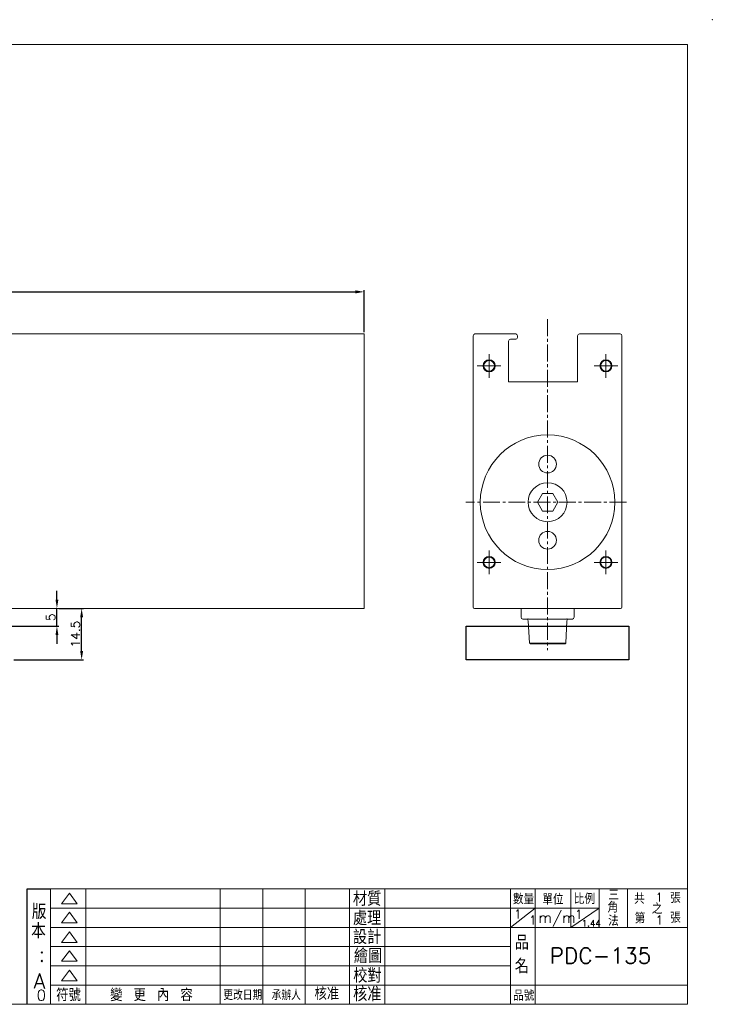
# Model space of a CAD drawing. Extents: x -2045 to 651, y 128 to 888.
# Tile 2 of 9: x -1821 to -1625, y 149 to 427. Entities that reach past the tile are written whole.
import ezdxf

# ---------------------------------------------------------------- set-up
doc = ezdxf.new("R2010")
doc.units = 0
doc.header["$LTSCALE"] = 0.5
doc.header["$MEASUREMENT"] = 0
doc.linetypes.add('CENTER', pattern=[50.8, 31.75, -6.35, 6.35, -6.35])
doc.linetypes.add('CENTER2', pattern=[28.575, 19.05, -3.175, 3.175, -3.175])
doc.layers.get('0').update_dxf_attribs({"linetype": 'CONTINUOUS'})
doc.layers.get('DEFPOINTS').update_dxf_attribs({"linetype": 'CONTINUOUS'})
doc.layers.add('CENTER', color=3, linetype='CENTER2')
doc.styles.add('007', font='txt.shx', dxfattribs={"bigfont": 'chineset.shx'})
doc.styles.get("Standard").update_dxf_attribs({"font": 'txt.shx', "bigfont": 'chineset.shx'})
doc.dimstyles.new('A4', dxfattribs={"dimtxt": 2.5, "dimasz": 2.5, "dimexe": 0.5, "dimexo": 0.5, "dimgap": 0.5, "dimtad": 1, "dimdsep": 46, "dimtxsty": '007', "dimcen": 2.5, "dimclrd": 3, "dimclre": 3, "dimclrt": 3, "dimazin": 2, "dimtfac": 1, "dimtmove": 0, "dimatfit": 3, "dimfxl": 0, "dimtolj": 1, "dimtzin": 0, "dimlwd": -1, "dimlwe": -1, "dimarcsym": 0})

# ---------------------------------------------------------------- blocks, each defined once
blk = doc.blocks.new('*D4')
at = {"color": 3}
for p, q in [((-1810.5, 263.58), (-1810.5, 266.08)), ((-1810.5, 256.08), (-1810.5, 261.08)), ((-1823.57, 256.08), (-1810, 256.08)), ((-1810.5, 253.58), (-1810.5, 251.08))]:
    blk.add_line(p, q, dxfattribs=at)
for points in [[(-1810.91, 263.58), (-1810.08, 263.58), (-1810.5, 261.08)], [(-1810.91, 253.58), (-1810.08, 253.58), (-1810.5, 256.08)]]:
    blk.add_solid(points, dxfattribs=at)
at = {"layer": 'DEFPOINTS', "color": 0}
for p in [(-1810.5, 261.08), (-1810.5, 261.08), (-1824.07, 256.08)]:
    blk.add_point(p, dxfattribs=at)
at = {"color": 3, "insert": (-1812.25, 258.58), "char_height": 2.5, "attachment_point": 5, "rotation": 90, "style": '007'}
blk.add_mtext('\\A1;5', dxfattribs=at)
blk = doc.blocks.new('*D5')
at = {"color": 3}
for p, q in [((-1810, 261.08), (-1803.02, 261.08)), ((-1803.52, 249.08), (-1803.52, 258.58)), ((-1822.67, 246.58), (-1803.02, 246.58))]:
    blk.add_line(p, q, dxfattribs=at)
for points in [[(-1803.94, 258.58), (-1803.1, 258.58), (-1803.52, 261.08)], [(-1803.94, 249.08), (-1803.1, 249.08), (-1803.52, 246.58)]]:
    blk.add_solid(points, dxfattribs=at)
at = {"layer": 'DEFPOINTS', "color": 0}
for p in [(-1810.5, 261.08), (-1803.52, 261.08), (-1823.17, 246.58)]:
    blk.add_point(p, dxfattribs=at)
at = {"color": 3, "insert": (-1805.27, 253.83), "char_height": 2.5, "attachment_point": 5, "rotation": 90, "style": '007'}
blk.add_mtext('\\A1;14.5', dxfattribs=at)
blk = doc.blocks.new('*D6')
at = {"color": 3}
for p, q in [((-1934.17, 339.08), (-1934.17, 350.97)), ((-1931.67, 350.47), (-1726.17, 350.47)), ((-1723.67, 339.08), (-1723.67, 350.97))]:
    blk.add_line(p, q, dxfattribs=at)
for points in [[(-1931.67, 350.89), (-1931.67, 350.05), (-1934.17, 350.47)], [(-1726.17, 350.89), (-1726.17, 350.05), (-1723.67, 350.47)]]:
    blk.add_solid(points, dxfattribs=at)
at = {"layer": 'DEFPOINTS', "color": 0}
for p in [(-1723.67, 350.47), (-1934.17, 338.58), (-1723.67, 338.58)]:
    blk.add_point(p, dxfattribs=at)
at = {"color": 3, "insert": (-1828.92, 352.22), "char_height": 2.5, "attachment_point": 5, "style": '007'}
blk.add_mtext('\\A1;210.5', dxfattribs=at)
blk = doc.blocks.new('A$C5B1C79B2')
at = {"color": 0}
for p, q in [((99.97, 42.57), (106.5, 42.57)), ((99.97, 10), (99.97, 42.57))]:
    blk.add_line(p, q, dxfattribs=at)
for s, p in [('版', (101.21, 34.06)), ('本 ', (101.02, 28.61)), (':', (103.15, 22.02)), ('A', (101.76, 14.49))]:
    blk.add_text(s, height=4.2, dxfattribs=at).set_placement(p)

msp = doc.modelspace()

# ---------------------------------------------------------------- linework, layer by layer
at = {"color": 0, "lineweight": 15}
for p, q in [((-1632.348, 420.32), (-2038.348, 420.32)), ((-1812.348, 181.874), (-1632.348, 181.874)), ((-1812.348, 149.302), (-1812.348, 181.874)), ((-1802.348, 149.302), (-1802.348, 181.874)), ((-1764.348, 149.302), (-1764.348, 181.874)), ((-1764.348, 149.302), (-1764.348, 181.874)), ((-1752.348, 149.302), (-1752.348, 181.874)), ((-1752.348, 149.302), (-1752.348, 181.874)), ((-1740.348, 149.302), (-1740.348, 181.874)), ((-1740.348, 149.302), (-1740.348, 181.874)), ((-1727.848, 149.302), (-1727.848, 181.874)), ((-1727.848, 149.302), (-1727.848, 181.874)), ((-1717.848, 149.302), (-1717.848, 181.874)), ((-1682.348, 149.302), (-1682.348, 181.874)), ((-1675.348, 149.302), (-1675.348, 181.874)), ((-1665.348, 171.018), (-1665.348, 181.874)), ((-1657.348, 171.018), (-1657.348, 181.874)), ((-1649.348, 171.018), (-1649.348, 181.874)), ((-1806.988, 180.665), (-1809.238, 177.665)), ((-1804.738, 177.665), (-1806.988, 180.665)), ((-1812.348, 176.446), (-1657.348, 176.446)), ((-1809.238, 177.665), (-1804.738, 177.665)), ((-1806.988, 175.331), (-1809.238, 172.331)), ((-1804.738, 172.331), (-1806.988, 175.331)), ((-1675.348, 176.446), (-1682.348, 171.018)), ((-1657.348, 176.446), (-1665.348, 171.018)), ((-1812.348, 171.018), (-1632.348, 171.018)), ((-1809.238, 172.331), (-1804.738, 172.331)), ((-1806.988, 169.776), (-1809.238, 166.776)), ((-1804.738, 166.776), (-1806.988, 169.776)), ((-1682.348, 165.586), (-1812.348, 165.586)), ((-1809.238, 166.776), (-1804.738, 166.776)), ((-1806.988, 164.442), (-1809.238, 161.442)), ((-1804.738, 161.442), (-1806.988, 164.442)), ((-1809.238, 161.442), (-1804.738, 161.442)), ((-1682.348, 160.158), (-1812.348, 160.158)), ((-1806.988, 158.91), (-1809.238, 155.91)), ((-1804.738, 155.91), (-1806.988, 158.91)), ((-1809.238, 155.91), (-1804.738, 155.91)), ((-1632.348, 154.73), (-1812.348, 154.73)), ((-2038.348, 149.302), (-1632.348, 149.302))]:
    msp.add_line(p, q, dxfattribs=at)
at = {"color": 0, "lineweight": 15, "ltscale": 20}
msp.add_line((-1632.348, 420.32), (-1632.348, 149.302), dxfattribs=at)
at = {"lineweight": 18}
for p, q in [((-1723.671, 338.577), (-1934.171, 338.577)), ((-1692.893, 261.477), (-1692.893, 338.078)), ((-1680.893, 338.578), (-1692.393, 338.578)), ((-1650.893, 261.478), (-1650.893, 338.078)), ((-1663.393, 325.078), (-1682.893, 325.078)), ((-1674.78, 291.08), (-1673.337, 293.58)), ((-1670.45, 293.58), (-1673.337, 293.58)), ((-1670.45, 293.58), (-1669.006, 291.08)), ((-1674.78, 291.08), (-1673.337, 288.58)), ((-1670.45, 288.58), (-1669.006, 291.08)), ((-1670.45, 288.58), (-1673.337, 288.58)), ((-1857.071, 261.077), (-1723.671, 261.077))]:
    msp.add_line(p, q, dxfattribs=at)
at = {"linetype": 'Continuous', "lineweight": 18}
for p, q in [((-1723.671, 338.577), (-1723.671, 261.077)), ((-1651.293, 261.078), (-1692.523, 261.078))]:
    msp.add_line(p, q, dxfattribs=at)
at = {"color": 0, "lineweight": 18}
for p, q in [((-1682.893, 336.578), (-1682.893, 325.078)), ((-1680.393, 338.078), (-1680.393, 337.578)), ((-1663.393, 338.078), (-1663.393, 325.078)), ((-1723.671, 291.077), (-1723.671, 309.577)), ((-1723.671, 291.077), (-1723.671, 309.577)), ((-1723.671, 291.077), (-1723.671, 309.577)), ((-1723.671, 291.077), (-1723.671, 309.577))]:
    msp.add_line(p, q, dxfattribs=at)
at = {"color": 0, "lineweight": 18, "ltscale": 20}
for p, q in [((-1680.893, 337.078), (-1682.393, 337.078)), ((-1651.393, 338.578), (-1662.893, 338.578)), ((-1679.393, 261.078), (-1679.393, 258.578)), ((-1664.393, 261.078), (-1664.393, 258.578))]:
    msp.add_line(p, q, dxfattribs=at)
at = {"color": 7, "linetype": 'Continuous', "lineweight": 18}
for p, q in [((-1677.868, 258.078), (-1678.893, 258.078)), ((-1677.037, 251.277), (-1677.368, 257.604)), ((-1666.418, 257.604), (-1666.75, 251.277)), ((-1664.893, 258.078), (-1665.919, 258.078)), ((-1676.826, 251.196), (-1677.037, 251.395)), ((-1677.037, 251.277), (-1666.75, 251.277)), ((-1666.96, 251.078), (-1676.826, 251.078)), ((-1666.96, 251.078), (-1666.75, 251.277))]:
    msp.add_line(p, q, dxfattribs=at)
at = {"lineweight": 18, "ltscale": 20}
for p, q in [((-1665.919, 258.078), (-1677.868, 258.078)), ((-1677.532, 258.078), (-1677.393, 258.078)), ((-1677.386, 257.937), (-1677.393, 258.078)), ((-1666.255, 258.078), (-1666.393, 258.078))]:
    msp.add_line(p, q, dxfattribs=at)
msp.add_lwpolyline([(-1694.893, 256.077), (-1648.893, 256.077), (-1648.893, 246.577), (-1694.893, 246.577)], close=True)
for centre, radius in [((-1688.393, 329.578), 1.7), ((-1688.393, 329.578), 1.5), ((-1655.393, 329.578), 1.7), ((-1655.393, 329.578), 1.5), ((-1688.393, 274.078), 1.7), ((-1688.393, 274.078), 1.5), ((-1655.393, 274.078), 1.7), ((-1655.393, 274.078), 1.5)]:
    msp.add_circle(centre, radius, dxfattribs=at)
at = {"lineweight": 18}
for centre, radius in [((-1671.893, 291.08), 18.998), ((-1671.893, 301.83), 2.5), ((-1671.893, 301.83), 2.5), ((-1671.893, 291.08), 5.503), ((-1671.893, 280.33), 2.5), ((-1671.893, 280.33), 2.5)]:
    msp.add_circle(centre, radius, dxfattribs=at)
at = {"color": 0, "lineweight": 18}
for centre, start, end in [((-1692.393, 338.078), 90, 180), ((-1682.393, 336.578), 90, 180), ((-1662.893, 338.078), 90, 180), ((-1651.393, 338.078), 0, 90)]:
    msp.add_arc(centre, 0.5, start, end, dxfattribs=at)
at = {"color": 0, "lineweight": 18, "ltscale": 20}
for centre, start, end in [((-1680.893, 338.078), 0, 90), ((-1680.893, 337.578), 270, 0)]:
    msp.add_arc(centre, 0.5, start, end, dxfattribs=at)
at = {"lineweight": 18}
for centre, start, end in [((-1692.493, 261.477), 180, 270), ((-1692.493, 261.477), 180, 270), ((-1651.293, 261.478), 270, 0), ((-1651.293, 261.478), 270, 0)]:
    msp.add_arc(centre, 0.4, start, end, dxfattribs=at)
at = {"lineweight": 18, "ltscale": 20}
for centre, start, end in [((-1678.893, 258.578), 180, 270), ((-1664.893, 258.578), 270, 0)]:
    msp.add_arc(centre, 0.5, start, end, dxfattribs=at)
at = {"color": 7, "linetype": 'Continuous', "lineweight": 18}
for centre, start, end in [((-1677.868, 257.578), 3, 90), ((-1677.868, 257.578), 3, 90), ((-1665.919, 257.578), 90, 177), ((-1665.919, 257.578), 90, 177)]:
    msp.add_arc(centre, 0.5, start, end, dxfattribs=at)
at = {"color": 0, "lineweight": 20}
msp.add_point((-1625.348, 427.32), dxfattribs=at)
msp.add_point((-1625.348, 427.32), dxfattribs=at)
at = {"lineweight": 18, "ltscale": 20}
for p in [(-1677.393, 258.078), (-1677.393, 258.078), (-1666.393, 258.078)]:
    msp.add_point(p, dxfattribs=at)
at = {"layer": 'CENTER', "color": 0, "lineweight": 18, "ltscale": 0.5}
for p, q in [((-1671.893, 342.72), (-1671.893, 249.339)), ((-1671.893, 342.72), (-1671.893, 249.339)), ((-1649.635, 291.08), (-1694.977, 291.08)), ((-1649.635, 291.08), (-1694.977, 291.08))]:
    msp.add_line(p, q, dxfattribs=at)
at = {"layer": 'CENTER', "color": 0, "linetype": 'CENTER', "lineweight": 18, "ltscale": 0.5}
for p, q in [((-1688.393, 332.922), (-1688.393, 326.234)), ((-1655.393, 332.922), (-1655.393, 326.234)), ((-1685.049, 329.578), (-1691.737, 329.578)), ((-1658.737, 329.578), (-1652.049, 329.578)), ((-1688.393, 277.422), (-1688.393, 270.734)), ((-1655.393, 277.422), (-1655.393, 270.734)), ((-1685.049, 274.078), (-1691.737, 274.078)), ((-1658.737, 274.078), (-1652.049, 274.078))]:
    msp.add_line(p, q, dxfattribs=at)

# ---------------------------------------------------------------- block references
at = {"color": 0, "lineweight": 15}
msp.add_blockref('A$C5B1C79B2', (-1918.848, 139.302), dxfattribs=at)

# ---------------------------------------------------------------- texts
for s, height, p in [('材質', 4, (-1726.868, 177.093)), ('數量', 3, (-1681.671, 177.557)), ('單位', 3, (-1673.392, 177.472)), ('比例', 3, (-1664.477, 177.606)), ('三', 3, (-1654.72, 178.72)), ('共', 3, (-1647.459, 177.657)), ('1', 2.5, (-1641.41, 178.288)), ('張', 3, (-1637.264, 177.899)), ('角', 3, (-1654.96, 175.215)), ('之', 3, (-1642.451, 174.805)), ('處理', 4, (-1726.868, 171.641)), ('1', 2.5, (-1681.368, 173.56)), ('m/m', 3, (-1674.465, 172.287)), ('1', 2.5, (-1664.169, 173.458)), ('第', 3, (-1647.28, 172.121)), ('張', 3, (-1637.264, 172.306)), ('1', 2.5, (-1677.093, 171.832)), ('1.44', 1.8, (-1662.254, 171.283)), ('法', 3, (-1654.781, 171.419)), ('1', 2.5, (-1641.374, 171.832)), ('設計', 4, (-1726.868, 166.289)), ('品', 4, (-1681.166, 164.743)), ('繪圖', 4, (-1726.616, 160.959)), ('PDC-135', 4.5, (-1671.307, 160.793)), ('名', 4, (-1681.166, 158.076)), ('校對', 4, (-1726.776, 155.388)), ('0', 3, (-1816.188, 150.36)), ('符號', 3.5, (-1810.732, 150.185)), ('變 更 內 容', 3.5, (-1795.476, 150.193)), ('更改日期', 2.5, (-1763.498, 150.526)), ('承辦人', 2.5, (-1749.831, 150.526)), ('核准', 3.5, (-1737.746, 150.526)), ('核准', 4, (-1726.816, 150.162)), ('品號', 3, (-1681.62, 150.318))]:
    msp.add_text(s, height=height, dxfattribs=at).set_placement(p)

# ---------------------------------------------------------------- dimensions: what is measured, and where the dimension line sits
dim = msp.add_linear_dim(base=(-1723.671, 350.469), p1=(-1934.171, 338.577), p2=(-1723.671, 338.577), dimstyle='A4')
dim.commit()
dim.dimension.update_dxf_attribs({"geometry": '*D6', "text_midpoint": (-1828.921, 352.219)})
for base, p1, picture, middle in [((-1810.495, 261.077), (-1824.071, 256.077), '*D4', (-1812.245, 258.577)), ((-1803.52, 261.077), (-1823.171, 246.577), '*D5', (-1805.27, 253.827))]:
    dim = msp.add_linear_dim(base=base, p1=p1, p2=(-1810.495, 261.077), angle=90, dimstyle='A4')
    dim.commit()
    dim.dimension.update_dxf_attribs({"geometry": picture, "text_midpoint": middle})

doc.saveas('drawing.dxf')
